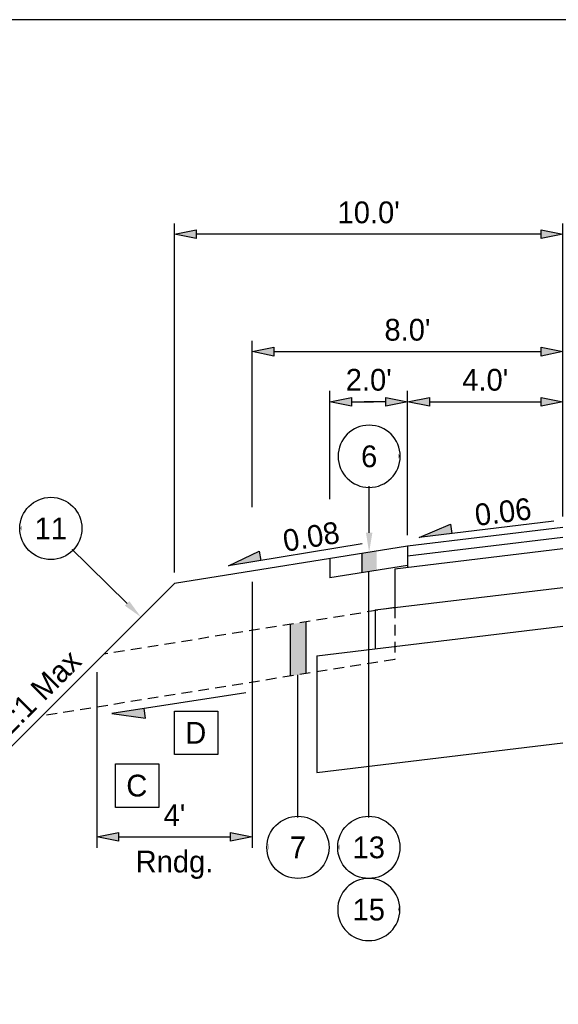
# Model space of a CAD drawing. Header units: feet. Extents: x -16 to 297, y -33 to 148.
# Tile 22 of 30: x 192 to 206, y 25 to 51. Entities that reach past the tile are written whole.
import ezdxf
from ezdxf import colors
from ezdxf.entities.mleader import LeaderData, LeaderLine
from ezdxf.enums import TextEntityAlignment as Align
from ezdxf.math import Vec2, Vec3

# ---------------------------------------------------------------- set-up
doc = ezdxf.new("R2010")
doc.units = ezdxf.units.FT
doc.header["$LTSCALE"] = 4
doc.header["$MEASUREMENT"] = 0
doc.set_wipeout_variables(frame=1)
doc.linetypes.add('OhDOT_USTN2', pattern=[0.11, 0.069, -0.041])
for name, color, linetype in [('TX_P_1', 7, 'Continuous'), ('TX_P_Misc', 7, 'Continuous'), ('XS_P_Finished_Grade', 3, 'Continuous'), ('XS_P_Shoulder_Layers', 252, 'Continuous'), ('XS_P_Subgrade', 4, 'Continuous')]:
    doc.layers.add(name, color=color, linetype=linetype)
doc.styles.add('Slanted-Normal', font='font31.shx', dxfattribs={"height": 0.14})
doc.dimstyles.new('Dec-0  Slanted', dxfattribs={"dimtxt": 0.14, "dimasz": 0.14, "dimexe": 0.07, "dimexo": 0.07, "dimgap": 0.07, "dimtad": 1, "dimdec": 0, "dimzin": 3, "dimdsep": 46, "dimtxsty": 'Slanted-Normal', "dimblk": 'Dim1', "dimcen": 0, "dimclrd": 95, "dimclre": 95, "dimclrt": 7, "dimaunit": 1, "dimadec": 5, "dimazin": 3, "dimtfac": 1, "dimtdec": 0, "dimtmove": 1, "dimatfit": 0, "dimldrblk": 'Dim1', "dimfxl": 1, "dimtolj": 1, "dimtzin": 0, "dimlwd": -1, "dimlwe": -1, "dimarcsym": 0})
doc.dimstyles.new('Dec-1  Slanted', dxfattribs={"dimtxt": 0.14, "dimasz": 0.14, "dimexe": 0.07, "dimexo": 0.07, "dimgap": 0.07, "dimtad": 1, "dimdec": 1, "dimzin": 3, "dimdsep": 46, "dimtxsty": 'Slanted-Normal', "dimblk": 'Dim1', "dimcen": 0, "dimclrd": 95, "dimclre": 95, "dimclrt": 7, "dimadec": 1, "dimazin": 3, "dimtfac": 1, "dimtdec": 1, "dimtix": 1, "dimtofl": 0, "dimtmove": 1, "dimatfit": 3, "dimldrblk": 'Dim1', "dimfxl": 1, "dimtolj": 1, "dimtzin": 0, "dimlwd": -1, "dimlwe": -1, "dimarcsym": 0})

# ---------------------------------------------------------------- blocks, each defined once
blk = doc.blocks.new('Dim1')
h = blk.add_hatch(color=4)
h.dxf.hatch_style = 1
h.paths.add_polyline_path([(0, 0), (-1, -0.2), (-1, 0.2)])
at = {"color": 4}
blk.add_lwpolyline([(0, 0), (-1, -0.2), (-1, 0.2), (0, 0)], dxfattribs=at)
blk = doc.blocks.new('*D1038')
at = {"layer": 'Defpoints', "color": 0, "transparency": 16777216}
for p in [(206.13, 40.685), (206.13, 37.45), (202.134, 36.971)]:
    blk.add_point(p, dxfattribs=at)
at = {"layer": 'TX_P_1', "color": 95, "linetype": 'Continuous', "transparency": 16777216}
for p, q in [((202.134, 37.251), (202.134, 40.965)), ((206.13, 37.73), (206.13, 40.965)), ((202.694, 40.685), (205.57, 40.685))]:
    blk.add_line(p, q, dxfattribs=at)
at = {"layer": 'TX_P_1', "color": 95, "transparency": 16777216, "xscale": 0.56, "yscale": 0.56, "zscale": 0.56, "rotation": 180}
blk.add_blockref('Dim1', (202.134, 40.685), dxfattribs=at)
at = {"layer": 'TX_P_1', "color": 95, "transparency": 16777216, "xscale": 0.56, "yscale": 0.56, "zscale": 0.56}
blk.add_blockref('Dim1', (206.13, 40.685), dxfattribs=at)
at = {"layer": 'TX_P_1', "color": 7, "transparency": 16777216, "insert": (204.132, 41.245), "char_height": 0.56, "attachment_point": 5, "style": 'Slanted-Normal'}
blk.add_mtext("\\A1;4.0'", dxfattribs=at)
blk = doc.blocks.new('*D1039')
at = {"layer": 'Defpoints', "color": 0, "transparency": 16777216}
for p in [(196.134, 44.991), (206.13, 37.45), (196.134, 36.011)]:
    blk.add_point(p, dxfattribs=at)
at = {"layer": 'TX_P_1', "color": 95, "linetype": 'Continuous', "transparency": 16777216}
for p, q in [((196.134, 36.291), (196.134, 45.271)), ((206.13, 37.73), (206.13, 45.271)), ((205.57, 44.991), (196.694, 44.991))]:
    blk.add_line(p, q, dxfattribs=at)
at = {"layer": 'TX_P_1', "color": 95, "transparency": 16777216, "xscale": 0.56, "yscale": 0.56, "zscale": 0.56, "rotation": 180}
blk.add_blockref('Dim1', (196.134, 44.991), dxfattribs=at)
at = {"layer": 'TX_P_1', "color": 95, "transparency": 16777216, "xscale": 0.56, "yscale": 0.56, "zscale": 0.56}
blk.add_blockref('Dim1', (206.13, 44.991), dxfattribs=at)
at = {"layer": 'TX_P_1', "color": 7, "transparency": 16777216, "insert": (201.132, 45.551), "char_height": 0.56, "attachment_point": 5, "style": 'Slanted-Normal'}
blk.add_mtext("\\A1;10.0'", dxfattribs=at)
blk = doc.blocks.new('*D1040')
at = {"layer": 'Defpoints', "color": 0, "transparency": 16777216}
for p in [(206.13, 41.972), (198.13, 37.692), (206.13, 37.45)]:
    blk.add_point(p, dxfattribs=at)
at = {"layer": 'TX_P_1', "color": 95, "linetype": 'Continuous', "transparency": 16777216}
for p, q in [((198.13, 37.972), (198.13, 42.252)), ((206.13, 37.73), (206.13, 42.252)), ((198.69, 41.972), (205.57, 41.972))]:
    blk.add_line(p, q, dxfattribs=at)
at = {"layer": 'TX_P_1', "color": 95, "transparency": 16777216, "xscale": 0.56, "yscale": 0.56, "zscale": 0.56, "rotation": 180}
blk.add_blockref('Dim1', (198.13, 41.972), dxfattribs=at)
at = {"layer": 'TX_P_1', "color": 95, "transparency": 16777216, "xscale": 0.56, "yscale": 0.56, "zscale": 0.56}
blk.add_blockref('Dim1', (206.13, 41.972), dxfattribs=at)
at = {"layer": 'TX_P_1', "color": 7, "transparency": 16777216, "insert": (202.13, 42.532), "char_height": 0.56, "attachment_point": 5, "style": 'Slanted-Normal'}
blk.add_mtext("\\A1;8.0'", dxfattribs=at)
blk = doc.blocks.new('SLOPE')
at = {"layer": 'TX_P_Misc'}
h = blk.add_hatch(color=4, dxfattribs=at)
h.dxf.hatch_style = 1
h.paths.add_polyline_path([(0.8715, 0), (0.6608, 0.0615), (0.6608, 0)])
at = {"layer": 'TX_P_Misc', "color": 95}
blk.add_line((0, 0), (0.8715, 0), dxfattribs=at)
at = {"layer": 'TX_P_Misc', "color": 4}
for p, q in [((0.8715, 0), (0.6608, 0.0615)), ((0.6608, 0.0615), (0.6608, 0))]:
    blk.add_line(p, q, dxfattribs=at)
at = {"layer": 'TX_P_Misc', "style": 'Slanted-Normal'}
blk.add_attdef('SLOPE', (0.0353, 0.0289), '', height=0.14, dxfattribs=at)
blk = doc.blocks.new('*D1041')
at = {"layer": 'Defpoints', "color": 0, "transparency": 16777216}
for p in [(198.134, 36.331), (194.134, 34.011), (198.134, 29.491)]:
    blk.add_point(p, dxfattribs=at)
at = {"layer": 'TX_P_1', "color": 95, "linetype": 'Continuous', "transparency": 16777216}
for p, q in [((198.134, 36.051), (198.134, 29.211)), ((194.134, 33.731), (194.134, 29.211)), ((194.694, 29.491), (197.574, 29.491))]:
    blk.add_line(p, q, dxfattribs=at)
at = {"layer": 'TX_P_1', "color": 95, "transparency": 16777216, "xscale": 0.56, "yscale": 0.56, "zscale": 0.56, "rotation": 180}
blk.add_blockref('Dim1', (194.134, 29.491), dxfattribs=at)
at = {"layer": 'TX_P_1', "color": 95, "transparency": 16777216, "xscale": 0.56, "yscale": 0.56, "zscale": 0.56}
blk.add_blockref('Dim1', (198.134, 29.491), dxfattribs=at)
at = {"layer": 'TX_P_1', "color": 7, "transparency": 16777216, "char_height": 0.56, "attachment_point": 5, "style": 'Slanted-Normal'}
for s, insert in [("\\A1;4'", (196.134, 30.051)), ('\\A1;Rndg.', (196.134, 28.773))]:
    blk.add_mtext(s, dxfattribs=dict(at, insert=insert))
blk = doc.blocks.new('_DotSmall')
at = {"color": 0, "linetype": 'ByBlock', "const_width": 0.5}
blk.add_lwpolyline([(-0.0625, 0, 1), (0.0625, 0, 1)], format="xyb", close=True, dxfattribs=at)
blk = doc.blocks.new('*D1054')
at = {"layer": 'Defpoints', "color": 0, "transparency": 16777216}
for p in [(202.134, 40.685), (200.134, 37.901), (202.134, 36.971)]:
    blk.add_point(p, dxfattribs=at)
at = {"layer": 'TX_P_1', "color": 95, "linetype": 'Continuous', "transparency": 16777216}
for p, q in [((200.134, 38.181), (200.134, 40.965)), ((202.134, 37.251), (202.134, 40.965))]:
    blk.add_line(p, q, dxfattribs=at)
at = {"layer": 'TX_P_1', "color": 95, "transparency": 16777216}
for p, q in [((200.694, 40.685), (201.254, 40.685)), ((201.574, 40.685), (201.014, 40.685))]:
    blk.add_line(p, q, dxfattribs=at)
at = {"layer": 'TX_P_1', "color": 95, "transparency": 16777216, "xscale": 0.56, "yscale": 0.56, "zscale": 0.56, "rotation": 180}
blk.add_blockref('Dim1', (200.134, 40.685), dxfattribs=at)
at = {"layer": 'TX_P_1', "color": 95, "transparency": 16777216, "xscale": 0.56, "yscale": 0.56, "zscale": 0.56}
blk.add_blockref('Dim1', (202.134, 40.685), dxfattribs=at)
at = {"layer": 'TX_P_1', "color": 7, "transparency": 16777216, "insert": (201.134, 41.245), "char_height": 0.56, "attachment_point": 5, "style": 'Slanted-Normal'}
blk.add_mtext("\\A1;2.0'", dxfattribs=at)
blk = doc.blocks.new('*U968')
at = {"layer": 'TX_P_Misc', "color": 95}
blk.add_line((0, 0), (0, 0.1676), dxfattribs=at)
at = {"layer": 'TX_P_Misc'}
blk.add_circle((0, 0), 0.2, dxfattribs=at)
at = {"layer": 'TX_P_Misc', "color": 95}
ml = blk.add_multileader_mtext('Standard', dxfattribs=at)
ml.set_content('', color=95, style='Slanted-Normal')
ml.set_leader_properties()
ml.set_arrow_properties(name='DOTSMALL')
ml.build(insert=Vec2(0, 0))
ml.multileader.update_dxf_attribs({"has_dogleg": 0, "text_left_attachment_type": 2, "text_right_attachment_type": 2, "dogleg_length": 0.18, "arrow_head_size": 0.125})
ctx = ml.context
ctx.base_point, ctx.char_height, ctx.arrow_head_size, ctx.landing_gap_size, ctx.plane_origin = Vec3(0, 0), 0.14, 0.125, 0.0001, Vec3(0.9927, 0.4959)
ctx.left_attachment, ctx.right_attachment, ctx.text_align_type = 2, 2, 1
notes = []
notes.append((ctx, [(1, (1, 1, 0), (-0.18, 0), (1, 0), 0.18, [(0, [(-0.1547, 0.0015)], 0, [])])]))
ctx.mtext.insert, ctx.mtext.alignment, ctx.mtext.flow_direction = Vec3(0.0001, 0.07), 2, 5
ml = blk.add_multileader_mtext('Standard', dxfattribs=at)
ml.set_content('', color=95, style='Slanted-Normal')
ml.set_leader_properties()
ml.build(insert=Vec2(0, 0))
ml.multileader.update_dxf_attribs({"has_dogleg": 0, "text_left_attachment_type": 2, "text_right_attachment_type": 2, "dogleg_length": 0.18, "arrow_head_size": 0.125})
ctx = ml.context
ctx.base_point, ctx.char_height, ctx.arrow_head_size, ctx.landing_gap_size, ctx.plane_origin = Vec3(-0.0001, 0), 0.14, 0.125, 0.0001, Vec3(0.5884, 0.4959)
ctx.left_attachment, ctx.right_attachment, ctx.text_align_type = 2, 2, 1
notes.append((ctx, [(0, (1, 1, 0), (0.1801, 0), (-1, 0), 0.18, [(0, [(0.5792, -0.5699)], 0, [])])]))
ctx.mtext.insert, ctx.mtext.alignment, ctx.mtext.flow_direction = Vec3(0, 0.07), 2, 5
for ctx, leaders in notes:
    for number, flags, end, landing, length, lines in leaders:
        leader = LeaderData()
        leader.index, (leader.has_last_leader_line, leader.has_dogleg_vector, leader.attachment_direction) = number, flags
        leader.last_leader_point, leader.dogleg_vector, leader.dogleg_length = Vec3(end), Vec3(landing), length
        for number, points, colour, breaks in lines:
            line = LeaderLine()
            line.index, line.vertices, line.color, line.breaks = number, Vec3.list(points), colors.encode_raw_color(colour), breaks
            leader.lines.append(line)
        ctx.leaders.append(leader)
blk.add_wipeout([(0.187, 0.0355), (0.1811, 0.0586), (0.1723, 0.0809), (0.1609, 0.1018), (0.1468, 0.1212), (0.1305, 0.1386), (0.1121, 0.1539), (0.0919, 0.1667), (0.0703, 0.1769), (0.0476, 0.1843), (0.0241, 0.1888), (0.0002, 0.1904), (-0.0236, 0.1889), (-0.0471, 0.1844), (-0.0699, 0.1771), (-0.0915, 0.1669), (-0.1117, 0.1541), (-0.1302, 0.1389), (-0.1465, 0.1215), (-0.1606, 0.1022), (-0.1722, 0.0813), (-0.181, 0.059), (-0.187, 0.0359), (-0.19, 0.0122), (-0.19, -0.0117), (-0.187, -0.0355), (-0.1811, -0.0586), (-0.1723, -0.0809), (-0.1609, -0.1018), (-0.1468, -0.1212), (-0.1305, -0.1386), (-0.1121, -0.1539), (-0.0919, -0.1667), (-0.0703, -0.1769), (-0.0476, -0.1843), (-0.0241, -0.1888), (-0.0002, -0.1904), (0.0236, -0.1889), (0.0471, -0.1844), (0.0699, -0.1771), (0.0915, -0.1669), (0.1117, -0.1541), (0.1302, -0.1389), (0.1465, -0.1215), (0.1606, -0.1022), (0.1722, -0.0813), (0.181, -0.059), (0.187, -0.0359), (0.19, -0.0122), (0.19, 0.0117)])
at = {"layer": 'TX_P_Misc', "style": 'Slanted-Normal'}
blk.add_attdef('ITEM', text='', height=0.14, dxfattribs=at).set_placement((0, 0), align=Align.MIDDLE_CENTER)
blk = doc.blocks.new('*U1022')
at = {"layer": 'TX_P_Misc', "color": 95}
blk.add_line((0, 0), (0, 1.1091), dxfattribs=at)
at = {"layer": 'TX_P_Misc'}
blk.add_circle((0, 0), 0.2, dxfattribs=at)
at = {"layer": 'TX_P_Misc', "color": 95}
ml = blk.add_multileader_mtext('Standard', dxfattribs=at)
ml.set_content('', color=95, style='Slanted-Normal')
ml.set_leader_properties()
ml.set_arrow_properties(name='DOTSMALL')
ml.build(insert=Vec2(0, 0))
ml.multileader.update_dxf_attribs({"has_dogleg": 0, "text_left_attachment_type": 2, "text_right_attachment_type": 2, "dogleg_length": 0.18, "arrow_head_size": 0.125})
ctx = ml.context
ctx.base_point, ctx.char_height, ctx.arrow_head_size, ctx.landing_gap_size, ctx.plane_origin = Vec3(0, 0), 0.14, 0.125, 0.0001, Vec3(0.9927, 0.4959)
ctx.left_attachment, ctx.right_attachment, ctx.text_align_type = 2, 2, 1
notes = []
notes.append((ctx, [(1, (1, 1, 0), (-0.18, 0), (1, 0), 0.18, [(0, [(-0.1547, 0.0015)], 0, [])])]))
ctx.mtext.insert, ctx.mtext.alignment, ctx.mtext.flow_direction = Vec3(0.0001, 0.07), 2, 5
ml = blk.add_multileader_mtext('Standard', dxfattribs=at)
ml.set_content('', color=95, style='Slanted-Normal')
ml.set_leader_properties()
ml.build(insert=Vec2(0, 0))
ml.multileader.update_dxf_attribs({"has_dogleg": 0, "text_left_attachment_type": 2, "text_right_attachment_type": 2, "dogleg_length": 0.18, "arrow_head_size": 0.125})
ctx = ml.context
ctx.base_point, ctx.char_height, ctx.arrow_head_size, ctx.landing_gap_size, ctx.plane_origin = Vec3(-0.0001, 0), 0.14, 0.125, 0.0001, Vec3(0.5884, 0.4959)
ctx.left_attachment, ctx.right_attachment, ctx.text_align_type = 2, 2, 1
notes.append((ctx, [(0, (1, 1, 0), (0.1801, 0), (-1, 0), 0.18, [(0, [(0.1698, -0.0003)], 0, [])])]))
ctx.mtext.insert, ctx.mtext.alignment, ctx.mtext.flow_direction = Vec3(0, 0.07), 2, 5
for ctx, leaders in notes:
    for number, flags, end, landing, length, lines in leaders:
        leader = LeaderData()
        leader.index, (leader.has_last_leader_line, leader.has_dogleg_vector, leader.attachment_direction) = number, flags
        leader.last_leader_point, leader.dogleg_vector, leader.dogleg_length = Vec3(end), Vec3(landing), length
        for number, points, colour, breaks in lines:
            line = LeaderLine()
            line.index, line.vertices, line.color, line.breaks = number, Vec3.list(points), colors.encode_raw_color(colour), breaks
            leader.lines.append(line)
        ctx.leaders.append(leader)
blk.add_wipeout([(0.187, 0.0355), (0.1811, 0.0586), (0.1723, 0.0809), (0.1609, 0.1018), (0.1468, 0.1212), (0.1305, 0.1386), (0.1121, 0.1539), (0.0919, 0.1667), (0.0703, 0.1769), (0.0476, 0.1843), (0.0241, 0.1888), (0.0002, 0.1904), (-0.0236, 0.1889), (-0.0471, 0.1844), (-0.0699, 0.1771), (-0.0915, 0.1669), (-0.1117, 0.1541), (-0.1302, 0.1389), (-0.1465, 0.1215), (-0.1606, 0.1022), (-0.1722, 0.0813), (-0.181, 0.059), (-0.187, 0.0359), (-0.19, 0.0122), (-0.19, -0.0117), (-0.187, -0.0355), (-0.1811, -0.0586), (-0.1723, -0.0809), (-0.1609, -0.1018), (-0.1468, -0.1212), (-0.1305, -0.1386), (-0.1121, -0.1539), (-0.0919, -0.1667), (-0.0703, -0.1769), (-0.0476, -0.1843), (-0.0241, -0.1888), (-0.0002, -0.1904), (0.0236, -0.1889), (0.0471, -0.1844), (0.0699, -0.1771), (0.0915, -0.1669), (0.1117, -0.1541), (0.1302, -0.1389), (0.1465, -0.1215), (0.1606, -0.1022), (0.1722, -0.0813), (0.181, -0.059), (0.187, -0.0359), (0.19, -0.0122), (0.19, 0.0117)])
at = {"layer": 'TX_P_Misc', "style": 'Slanted-Normal'}
blk.add_attdef('ITEM', text='', height=0.14, dxfattribs=at).set_placement((0, 0), align=Align.MIDDLE_CENTER)
blk = doc.blocks.new('*U1052')
at = {"layer": 'TX_P_Misc', "color": 95}
blk.add_line((0, 0), (0, 1.7723), dxfattribs=at)
at = {"layer": 'TX_P_Misc'}
blk.add_circle((0, 0), 0.2, dxfattribs=at)
at = {"layer": 'TX_P_Misc', "color": 95}
ml = blk.add_multileader_mtext('Standard', dxfattribs=at)
ml.set_content('', color=95, style='Slanted-Normal')
ml.set_leader_properties()
ml.set_arrow_properties(name='DOTSMALL')
ml.build(insert=Vec2(0, 0))
ml.multileader.update_dxf_attribs({"has_dogleg": 0, "text_left_attachment_type": 2, "text_right_attachment_type": 2, "dogleg_length": 0.18, "arrow_head_size": 0.125})
ctx = ml.context
ctx.base_point, ctx.char_height, ctx.arrow_head_size, ctx.landing_gap_size, ctx.plane_origin = Vec3(0, 0), 0.14, 0.125, 0.0001, Vec3(0.9927, 0.4959)
ctx.left_attachment, ctx.right_attachment, ctx.text_align_type = 2, 2, 1
notes = []
notes.append((ctx, [(1, (1, 1, 0), (-0.18, 0), (1, 0), 0.18, [(0, [(-0.1547, 0.0015)], 0, [])])]))
ctx.mtext.insert, ctx.mtext.alignment, ctx.mtext.flow_direction = Vec3(0.0001, 0.07), 2, 5
ml = blk.add_multileader_mtext('Standard', dxfattribs=at)
ml.set_content('', color=95, style='Slanted-Normal')
ml.set_leader_properties()
ml.build(insert=Vec2(0, 0))
ml.multileader.update_dxf_attribs({"has_dogleg": 0, "text_left_attachment_type": 2, "text_right_attachment_type": 2, "dogleg_length": 0.18, "arrow_head_size": 0.125})
ctx = ml.context
ctx.base_point, ctx.char_height, ctx.arrow_head_size, ctx.landing_gap_size, ctx.plane_origin = Vec3(-0.0001, 0), 0.14, 0.125, 0.0001, Vec3(0.5884, 0.4959)
ctx.left_attachment, ctx.right_attachment, ctx.text_align_type = 2, 2, 1
notes.append((ctx, [(0, (1, 1, 0), (0.1801, 0), (-1, 0), 0.18, [(0, [(0.1698, -0.0003)], 0, [])])]))
ctx.mtext.insert, ctx.mtext.alignment, ctx.mtext.flow_direction = Vec3(0, 0.07), 2, 5
for ctx, leaders in notes:
    for number, flags, end, landing, length, lines in leaders:
        leader = LeaderData()
        leader.index, (leader.has_last_leader_line, leader.has_dogleg_vector, leader.attachment_direction) = number, flags
        leader.last_leader_point, leader.dogleg_vector, leader.dogleg_length = Vec3(end), Vec3(landing), length
        for number, points, colour, breaks in lines:
            line = LeaderLine()
            line.index, line.vertices, line.color, line.breaks = number, Vec3.list(points), colors.encode_raw_color(colour), breaks
            leader.lines.append(line)
        ctx.leaders.append(leader)
blk.add_wipeout([(0.187, 0.0355), (0.1811, 0.0586), (0.1723, 0.0809), (0.1609, 0.1018), (0.1468, 0.1212), (0.1305, 0.1386), (0.1121, 0.1539), (0.0919, 0.1667), (0.0703, 0.1769), (0.0476, 0.1843), (0.0241, 0.1888), (0.0002, 0.1904), (-0.0236, 0.1889), (-0.0471, 0.1844), (-0.0699, 0.1771), (-0.0915, 0.1669), (-0.1117, 0.1541), (-0.1302, 0.1389), (-0.1465, 0.1215), (-0.1606, 0.1022), (-0.1722, 0.0813), (-0.181, 0.059), (-0.187, 0.0359), (-0.19, 0.0122), (-0.19, -0.0117), (-0.187, -0.0355), (-0.1811, -0.0586), (-0.1723, -0.0809), (-0.1609, -0.1018), (-0.1468, -0.1212), (-0.1305, -0.1386), (-0.1121, -0.1539), (-0.0919, -0.1667), (-0.0703, -0.1769), (-0.0476, -0.1843), (-0.0241, -0.1888), (-0.0002, -0.1904), (0.0236, -0.1889), (0.0471, -0.1844), (0.0699, -0.1771), (0.0915, -0.1669), (0.1117, -0.1541), (0.1302, -0.1389), (0.1465, -0.1215), (0.1606, -0.1022), (0.1722, -0.0813), (0.181, -0.059), (0.187, -0.0359), (0.19, -0.0122), (0.19, 0.0117)])
at = {"layer": 'TX_P_Misc', "style": 'Slanted-Normal'}
blk.add_attdef('ITEM', text='', height=0.14, dxfattribs=at).set_placement((0, 0), align=Align.MIDDLE_CENTER)
blk = doc.blocks.new('*U1062')
at = {"layer": 'TX_P_Misc', "color": 95}
blk.add_line((0, 0), (0, 0.1564), dxfattribs=at)
at = {"layer": 'TX_P_Misc'}
blk.add_circle((0, 0), 0.2, dxfattribs=at)
at = {"layer": 'TX_P_Misc', "color": 95}
ml = blk.add_multileader_mtext('Standard', dxfattribs=at)
ml.set_content('', color=95, style='Slanted-Normal')
ml.set_leader_properties()
ml.set_arrow_properties(name='DOTSMALL')
ml.build(insert=Vec2(0, 0))
ml.multileader.update_dxf_attribs({"has_dogleg": 0, "text_left_attachment_type": 2, "text_right_attachment_type": 2, "dogleg_length": 0.18, "arrow_head_size": 0.125})
ctx = ml.context
ctx.base_point, ctx.char_height, ctx.arrow_head_size, ctx.landing_gap_size, ctx.plane_origin = Vec3(0, 0), 0.14, 0.125, 0.0001, Vec3(0.9927, 0.4959)
ctx.left_attachment, ctx.right_attachment, ctx.text_align_type = 2, 2, 1
notes = []
notes.append((ctx, [(1, (1, 1, 0), (-0.18, 0), (1, 0), 0.18, [(0, [(-0.1547, 0.0015)], 0, [])])]))
ctx.mtext.insert, ctx.mtext.alignment, ctx.mtext.flow_direction = Vec3(0.0001, 0.07), 2, 5
ml = blk.add_multileader_mtext('Standard', dxfattribs=at)
ml.set_content('', color=95, style='Slanted-Normal')
ml.set_leader_properties()
ml.build(insert=Vec2(0, 0))
ml.multileader.update_dxf_attribs({"has_dogleg": 0, "text_left_attachment_type": 2, "text_right_attachment_type": 2, "dogleg_length": 0.18, "arrow_head_size": 0.125})
ctx = ml.context
ctx.base_point, ctx.char_height, ctx.arrow_head_size, ctx.landing_gap_size, ctx.plane_origin = Vec3(-0.0001, 0), 0.14, 0.125, 0.0001, Vec3(0.5884, 0.4959)
ctx.left_attachment, ctx.right_attachment, ctx.text_align_type = 2, 2, 1
notes.append((ctx, [(0, (1, 1, 0), (0.1801, 0), (-1, 0), 0.18, [(0, [(0, -0.6169)], 0, [])])]))
ctx.mtext.insert, ctx.mtext.alignment, ctx.mtext.flow_direction = Vec3(0, 0.07), 2, 5
for ctx, leaders in notes:
    for number, flags, end, landing, length, lines in leaders:
        leader = LeaderData()
        leader.index, (leader.has_last_leader_line, leader.has_dogleg_vector, leader.attachment_direction) = number, flags
        leader.last_leader_point, leader.dogleg_vector, leader.dogleg_length = Vec3(end), Vec3(landing), length
        for number, points, colour, breaks in lines:
            line = LeaderLine()
            line.index, line.vertices, line.color, line.breaks = number, Vec3.list(points), colors.encode_raw_color(colour), breaks
            leader.lines.append(line)
        ctx.leaders.append(leader)
blk.add_wipeout([(0.187, 0.0355), (0.1811, 0.0586), (0.1723, 0.0809), (0.1609, 0.1018), (0.1468, 0.1212), (0.1305, 0.1386), (0.1121, 0.1539), (0.0919, 0.1667), (0.0703, 0.1769), (0.0476, 0.1843), (0.0241, 0.1888), (0.0002, 0.1904), (-0.0236, 0.1889), (-0.0471, 0.1844), (-0.0699, 0.1771), (-0.0915, 0.1669), (-0.1117, 0.1541), (-0.1302, 0.1389), (-0.1465, 0.1215), (-0.1606, 0.1022), (-0.1722, 0.0813), (-0.181, 0.059), (-0.187, 0.0359), (-0.19, 0.0122), (-0.19, -0.0117), (-0.187, -0.0355), (-0.1811, -0.0586), (-0.1723, -0.0809), (-0.1609, -0.1018), (-0.1468, -0.1212), (-0.1305, -0.1386), (-0.1121, -0.1539), (-0.0919, -0.1667), (-0.0703, -0.1769), (-0.0476, -0.1843), (-0.0241, -0.1888), (-0.0002, -0.1904), (0.0236, -0.1889), (0.0471, -0.1844), (0.0699, -0.1771), (0.0915, -0.1669), (0.1117, -0.1541), (0.1302, -0.1389), (0.1465, -0.1215), (0.1606, -0.1022), (0.1722, -0.0813), (0.181, -0.059), (0.187, -0.0359), (0.19, -0.0122), (0.19, 0.0117)])
at = {"layer": 'TX_P_Misc', "style": 'Slanted-Normal'}
blk.add_attdef('ITEM', text='', height=0.14, dxfattribs=at).set_placement((0, 0), align=Align.MIDDLE_CENTER)
blk = doc.blocks.new('*U1065')
at = {"layer": 'TX_P_Misc', "color": 95}
blk.add_line((0, 0), (-0.0745, 0.1093), dxfattribs=at)
at = {"layer": 'TX_P_Misc'}
blk.add_circle((0, 0), 0.2, dxfattribs=at)
at = {"layer": 'TX_P_Misc', "color": 95}
ml = blk.add_multileader_mtext('Standard', dxfattribs=at)
ml.set_content('', color=95, style='Slanted-Normal')
ml.set_leader_properties()
ml.set_arrow_properties(name='DOTSMALL')
ml.build(insert=Vec2(0, 0))
ml.multileader.update_dxf_attribs({"has_dogleg": 0, "text_left_attachment_type": 2, "text_right_attachment_type": 2, "dogleg_length": 0.18, "arrow_head_size": 0.125})
ctx = ml.context
ctx.base_point, ctx.char_height, ctx.arrow_head_size, ctx.landing_gap_size, ctx.plane_origin = Vec3(0, 0), 0.14, 0.125, 0.0001, Vec3(0.9927, 0.4959)
ctx.left_attachment, ctx.right_attachment, ctx.text_align_type = 2, 2, 1
notes = []
notes.append((ctx, [(1, (1, 1, 0), (-0.18, 0), (1, 0), 0.18, [(0, [(-0.1547, 0.0015)], 0, [])])]))
ctx.mtext.insert, ctx.mtext.alignment, ctx.mtext.flow_direction = Vec3(0.0001, 0.07), 2, 5
ml = blk.add_multileader_mtext('Standard', dxfattribs=at)
ml.set_content('', color=95, style='Slanted-Normal')
ml.set_leader_properties()
ml.build(insert=Vec2(0, 0))
ml.multileader.update_dxf_attribs({"has_dogleg": 0, "text_left_attachment_type": 2, "text_right_attachment_type": 2, "dogleg_length": 0.18, "arrow_head_size": 0.125})
ctx = ml.context
ctx.base_point, ctx.char_height, ctx.arrow_head_size, ctx.landing_gap_size, ctx.plane_origin = Vec3(-0.0001, 0), 0.14, 0.125, 0.0001, Vec3(0.5884, 0.4959)
ctx.left_attachment, ctx.right_attachment, ctx.text_align_type = 2, 2, 1
notes.append((ctx, [(0, (1, 1, 0), (0.1801, 0), (-1, 0), 0.18, [(0, [(0.1698, -0.0003)], 0, [])])]))
ctx.mtext.insert, ctx.mtext.alignment, ctx.mtext.flow_direction = Vec3(0, 0.07), 2, 5
for ctx, leaders in notes:
    for number, flags, end, landing, length, lines in leaders:
        leader = LeaderData()
        leader.index, (leader.has_last_leader_line, leader.has_dogleg_vector, leader.attachment_direction) = number, flags
        leader.last_leader_point, leader.dogleg_vector, leader.dogleg_length = Vec3(end), Vec3(landing), length
        for number, points, colour, breaks in lines:
            line = LeaderLine()
            line.index, line.vertices, line.color, line.breaks = number, Vec3.list(points), colors.encode_raw_color(colour), breaks
            leader.lines.append(line)
        ctx.leaders.append(leader)
blk.add_wipeout([(0.187, 0.0355), (0.1811, 0.0586), (0.1723, 0.0809), (0.1609, 0.1018), (0.1468, 0.1212), (0.1305, 0.1386), (0.1121, 0.1539), (0.0919, 0.1667), (0.0703, 0.1769), (0.0476, 0.1843), (0.0241, 0.1888), (0.0002, 0.1904), (-0.0236, 0.1889), (-0.0471, 0.1844), (-0.0699, 0.1771), (-0.0915, 0.1669), (-0.1117, 0.1541), (-0.1302, 0.1389), (-0.1465, 0.1215), (-0.1606, 0.1022), (-0.1722, 0.0813), (-0.181, 0.059), (-0.187, 0.0359), (-0.19, 0.0122), (-0.19, -0.0117), (-0.187, -0.0355), (-0.1811, -0.0586), (-0.1723, -0.0809), (-0.1609, -0.1018), (-0.1468, -0.1212), (-0.1305, -0.1386), (-0.1121, -0.1539), (-0.0919, -0.1667), (-0.0703, -0.1769), (-0.0476, -0.1843), (-0.0241, -0.1888), (-0.0002, -0.1904), (0.0236, -0.1889), (0.0471, -0.1844), (0.0699, -0.1771), (0.0915, -0.1669), (0.1117, -0.1541), (0.1302, -0.1389), (0.1465, -0.1215), (0.1606, -0.1022), (0.1722, -0.0813), (0.181, -0.059), (0.187, -0.0359), (0.19, -0.0122), (0.19, 0.0117)])
at = {"layer": 'TX_P_Misc', "style": 'Slanted-Normal'}
blk.add_attdef('ITEM', text='', height=0.14, dxfattribs=at).set_placement((0, 0), align=Align.MIDDLE_CENTER)

msp = doc.modelspace()

# ---------------------------------------------------------------- hatches: boundary and pattern name
at = {"layer": 'TX_P_1'}
h = msp.add_hatch(color=256, dxfattribs=at)
h.dxf.hatch_style = 1
h.paths.add_polyline_path([(201.334, 36.843), (200.934, 36.779), (200.934, 36.279), (201.334, 36.343)])
h = msp.add_hatch(color=256, dxfattribs=at)
h.dxf.hatch_style = 1
h.paths.add_polyline_path([(199.512, 35.023), (199.112, 34.959), (199.112, 33.626), (199.512, 33.69)])

# ---------------------------------------------------------------- linework, layer by layer
msp.add_lwpolyline([(175.171, -33.489), (297.171, -33.489), (297.171, 50.511), (175.171, 50.511)], close=True, dxfattribs=at)
at = {"layer": 'XS_P_Finished_Grade'}
for p, q in [((206.13, 37.45), (204.13, 37.21)), ((204.13, 37.21), (202.134, 36.971)), ((202.134, 36.971), (196.134, 36.011)), ((196.134, 36.011), (190.634, 30.511))]:
    msp.add_line(p, q, dxfattribs=at)
at = {"layer": 'XS_P_Shoulder_Layers'}
for p, q in [((206.13, 37.45), (204.13, 37.21)), ((204.13, 37.21), (202.134, 36.971)), ((202.134, 36.721), (206.13, 37.2)), ((201.801, 36.389), (206.13, 36.909)), ((202.134, 36.971), (202.134, 36.429)), ((201.801, 36.389), (201.801, 35.389)), ((201.301, 35.329), (206.13, 35.909)), ((201.301, 35.329), (201.301, 34.329)), ((199.801, 34.149), (206.13, 34.909)), ((199.801, 34.149), (199.801, 31.149)), ((199.801, 31.149), (206.13, 31.909))]:
    msp.add_line(p, q, dxfattribs=at)
at = {"layer": 'XS_P_Shoulder_Layers', "flags": 128}
for points in [[(202.134, 36.971), (202.134, 36.471)], [(200.134, 36.651), (200.134, 36.151)], [(202.134, 36.471), (200.134, 36.151)]]:
    msp.add_lwpolyline(points, dxfattribs=at)
at = {"layer": 'XS_P_Subgrade', "linetype": 'OhDOT_USTN2'}
for p, q in [((201.801, 35.389), (194.314, 34.191)), ((201.801, 35.389), (201.801, 34.056)), ((201.801, 34.056), (192.728, 32.605))]:
    msp.add_line(p, q, dxfattribs=at)

# ---------------------------------------------------------------- block references
at = {"layer": 'TX_P_1'}
ref = msp.add_blockref('SLOPE', (205.894, 37.615), dxfattribs=dict(at, xscale=-3.999999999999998, yscale=4, zscale=4, rotation=6.979004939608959))
ref.add_attrib('SLOPE', '0.06', (203.901, 37.487), dxfattribs={"layer": 'TX_P_Misc', "height": 0.56, "rotation": 6.979, "style": 'Slanted-Normal'})
ref = msp.add_blockref('SLOPE', (200.965, 37.033), dxfattribs=dict(at, xscale=-3.999999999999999, yscale=4, zscale=4, rotation=9.400646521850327))
ref.add_attrib('SLOPE', '0.08', (198.978, 36.821), dxfattribs={"layer": 'TX_P_Misc', "height": 0.56, "rotation": 9.4006, "style": 'Slanted-Normal'})
at = {"layer": 'TX_P_1', "xscale": 3.999999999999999, "yscale": 3.999999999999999, "zscale": 3.999999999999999, "rotation": 188.7799073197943}
msp.add_blockref('SLOPE', (197.967, 33.195), dxfattribs=at)

# ---------------------------------------------------------------- texts
at = {"layer": 'TX_P_1', "insert": (191.497, 32.473), "char_height": 0.56, "attachment_point": 1, "rotation": 45, "style": 'Slanted-Normal'}
msp.add_mtext('2:1 Max', dxfattribs=at)
at = {"layer": 'TX_P_1', "char_height": 0.56, "attachment_point": 1, "style": 'Slanted-Normal', "bg_fill": 16, "box_fill_scale": 1.5, "bg_fill_color": 256, "bg_fill_transparency": 0}
for s, insert in [('D', (196.411, 32.448)), ('C', (194.894, 31.091))]:
    msp.add_mtext(s, dxfattribs=dict(at, insert=insert))

# ---------------------------------------------------------------- dimensions: what is measured, and where the dimension line sits
at = {"layer": 'TX_P_1'}
for base, p1, p2, picture, middle in [((196.134, 44.991), (206.13, 37.45), (196.134, 36.011), '*D1039', (201.132, 45.551)), ((206.13, 41.972), (198.13, 37.692), (206.13, 37.45), '*D1040', (202.13, 42.532)), ((206.13, 40.685), (202.134, 36.971), (206.13, 37.45), '*D1038', (204.132, 41.245))]:
    dim = msp.add_linear_dim(base=base, p1=p1, p2=p2, dimstyle='Dec-1  Slanted', override={"dimpost": "'"}, dxfattribs=at)
    dim.commit()
    dim.dimension.update_dxf_attribs({"geometry": picture, "text_midpoint": middle})
dim = msp.add_linear_dim(base=(202.134, 40.685), p1=(200.134, 37.901), p2=(202.134, 36.971), angle=0, dimstyle='Dec-1  Slanted', override={"dimpost": "'"}, dxfattribs=at)
dim.commit()
dim.dimension.update_dxf_attribs({"geometry": '*D1054', "text_midpoint": (201.134, 41.245)})
dim = msp.add_linear_dim(base=(198.134, 29.491), p1=(194.134, 34.011), p2=(198.134, 36.331), text='<>\\XRndg.', dimstyle='Dec-0  Slanted', override={"dimpost": "'"}, dxfattribs=at)
dim.commit()
dim.dimension.update_dxf_attribs({"geometry": '*D1041', "text_midpoint": (196.134, 29.491)})

# ---------------------------------------------------------------- next in the draw order: block references
at = {"layer": 'TX_P_1', "xscale": 4, "yscale": 4, "zscale": 4}
for name, p, values in [('*U968', (192.953, 37.426), {'ITEM': '11'}), ('*U1052', (201.134, 29.222), {'ITEM': '13'}), ('*U1022', (199.312, 29.222), {'ITEM': '7'})]:
    msp.add_blockref(name, p, dxfattribs=at).add_auto_attribs(values)

# ---------------------------------------------------------------- next in the draw order: linework, layer by layer
at = {"layer": 'TX_P_1'}
for p, q in [((200.954, 36.779), (200.954, 36.279)), ((199.112, 34.959), (199.112, 33.626)), ((199.512, 35.023), (199.512, 33.69))]:
    msp.add_line(p, q, dxfattribs=at)

# ---------------------------------------------------------------- next in the draw order: block references
ref = msp.add_blockref('*U1065', (201.134, 27.622), dxfattribs=dict(at, xscale=-4, yscale=4, zscale=4))
ref.add_attrib('ITEM', '15', dxfattribs={"layer": 'TX_P_Misc', "height": 0.56, "style": 'Slanted-Normal'}).set_placement((201.134, 27.622), align=Align.MIDDLE_CENTER)

# ---------------------------------------------------------------- next in the draw order: block references
ref = msp.add_blockref('*U1062', (201.144, 39.28), dxfattribs=dict(at, xscale=-4, yscale=4, zscale=4))
ref.add_attrib('ITEM', '6', dxfattribs={"layer": 'TX_P_Misc', "height": 0.56, "style": 'Slanted-Normal'}).set_placement((201.144, 39.28), align=Align.MIDDLE_CENTER)

doc.saveas('drawing.dxf')
